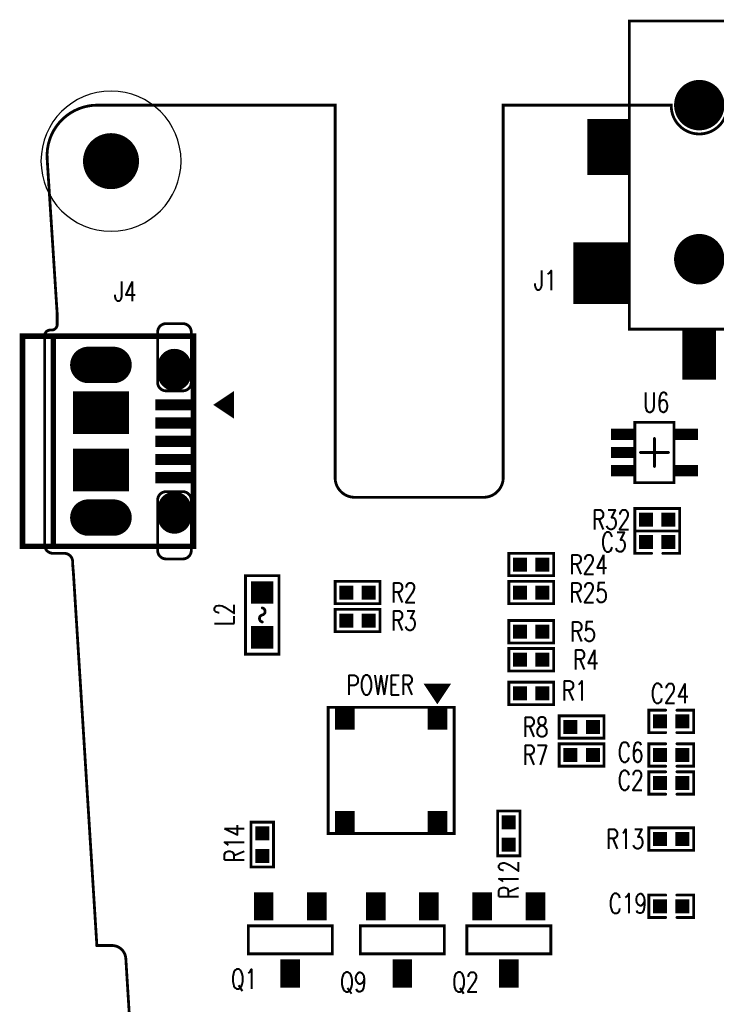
# Model space of a CAD drawing. Extents: x -5.3 to 40.5, y -0.1 to 73.1.
# Tile 3 of 4: x -5.3 to 19.6, y 37.9 to 73.1. Entities that reach past the tile are written whole.
import ezdxf
from ezdxf.enums import TextEntityAlignment as Align

# ---------------------------------------------------------------- set-up
doc = ezdxf.new("R2010")
doc.units = 0
doc.header["$MEASUREMENT"] = 0
for name, pattern in [('KEEPOUT_10000000$0', [2, 1, 1]), ('TRMIDX_5', [2, 1, 1]), ('TRMIDX_6', [2, 1, 1])]:
    doc.linetypes.add(name, pattern=pattern)
doc.layers.get('0').update_dxf_attribs({"linetype": 'CONTINUOUS'})
for name, color, linetype in [('BOARD_OUTLINE_00', 254, 'CONTINUOUS'), ('DRIL_NPLTE_THRU_01', 96, 'CONTINUOUS'), ('DRIL_NPLTE_THRU_02', 2, 'CONTINUOUS'), ('DRIL_PLTE_THRU_01', 96, 'CONTINUOUS'), ('DRIL_PLTE_THRU_02', 2, 'CONTINUOUS'), ('DRIL_SYMBOL', 254, 'CONTINUOUS'), ('KEEPOUT_00', 4, 'CONTINUOUS'), ('PADS_BOT', 34, 'CONTINUOUS'), ('PADS_INNER', 3, 'CONTINUOUS'), ('PADS_TOP', 3, 'CONTINUOUS'), ('PADS_XR_123', 4, 'CONTINUOUS'), ('PART_NAME_01', 254, 'CONTINUOUS'), ('PART_TOP_2DLINE_00', 254, 'CONTINUOUS'), ('PART_TOP_2DLINE_01', 254, 'CONTINUOUS'), ('PART_TOP_2DLINE_126', 254, 'CONTINUOUS'), ('PART_TOP_COPPER_01', 254, 'CONTINUOUS'), ('TAG_00', 254, 'CONTINUOUS'), ('TAG_01', 254, 'CONTINUOUS')]:
    doc.layers.add(name, color=color, linetype=linetype)
doc.styles.add('W0$1', font='simplex', dxfattribs={"width": 0.75})

# ---------------------------------------------------------------- blocks, each defined once
blk = doc.blocks.new('BOARD_1')
at = {"layer": 'BOARD_OUTLINE_00', "const_width": 0.1}
blk.add_lwpolyline([(20, 68.94, -0.969914), (18, 68.94), (18, 69), (12, 69), (12, 55.7, -0.414214), (11.3, 55), (6.7, 55, -0.414214), (6, 55.7), (6, 69), (-2.483, 69, 0.432739), (-4.28, 67.087), (-3.925, 61.595), (-3.92, 61.58), (-3.92, 61.17, -0.414214), (-4.12, 60.97), (-4.17, 60.97, 0.414214), (-4.37, 60.77), (-4.37, 53.3, 0.414214), (-4.07, 53), (-3.67, 53, -0.414214), (-3.37, 52.7), (-3.37, 52.633), (-3.34, 52.26), (-2.505, 39), (-1.97, 39, -0.396433), (-1.471, 38.531), (-0.913, 29.531, -0.432221)], format="xyb", dxfattribs=at)
blk = doc.blocks.new('SMOOTH_0$1')
at = {"const_width": 0.05}
blk.add_lwpolyline([(-0.025, 0, 1), (0.025, 0, 1)], format="xyb", close=True, dxfattribs=at)
blk = doc.blocks.new('PART_BODY_TOP_10')
at = {"layer": 'PART_TOP_2DLINE_01', "const_width": 0.1}
for points in [[(-0.2, 0.4), (-0.8, 0.4), (-0.8, -0.4), (-0.2, -0.4)], [(0.2, 0.4), (0.8, 0.4), (0.8, -0.4), (0.2, -0.4)]]:
    blk.add_lwpolyline(points, dxfattribs=at)
at = {"layer": 'PART_TOP_2DLINE_01'}
for p in [(-0.8, 0.4), (-0.2, 0.4), (0.2, 0.4), (0.8, 0.4), (-0.8, -0.4), (-0.2, -0.4), (0.2, -0.4), (0.8, -0.4)]:
    blk.add_blockref('SMOOTH_0$1', p, dxfattribs=at)
blk = doc.blocks.new('DRIL_HOLE_0')
blk.add_lwpolyline([(0, 0, 1), (0, 0, 1)], format="xyb", close=True)
blk = doc.blocks.new('PAD_0')
blk.add_lwpolyline([(0, 0, 1), (0, 0, 1)], format="xyb", close=True)
blk = doc.blocks.new('PAD_1')
at = {"const_width": 0.5}
blk.add_lwpolyline([(-0.25, 0), (0.25, 0)], dxfattribs=at)
blk = doc.blocks.new('STK_TOP_5')
at = {"layer": 'DRIL_NPLTE_THRU_01'}
blk.add_blockref('DRIL_HOLE_0', (0, 0), dxfattribs=at)
at = {"layer": 'DRIL_NPLTE_THRU_02'}
blk.add_blockref('DRIL_HOLE_0', (0, 0), dxfattribs=at)
at = {"layer": 'PADS_BOT'}
blk.add_blockref('PAD_0', (0, 0), dxfattribs=at)
at = {"layer": 'PADS_INNER'}
blk.add_blockref('PAD_0', (0, 0), dxfattribs=at)
at = {"layer": 'PADS_TOP'}
blk.add_blockref('PAD_1', (0, 0), dxfattribs=at)
blk = doc.blocks.new('SYM_TOP_4')
for name, p in [('PART_BODY_TOP_10', (0, 0)), ('STK_TOP_5', (-0.4, 0)), ('STK_TOP_5', (0.4, 0))]:
    blk.add_blockref(name, p)
blk = doc.blocks.new('PART_TOP_2')
blk.add_blockref('SYM_TOP_4', (0, 0))
at = {"layer": 'PART_NAME_01', "style": 'W0$1', "width": 0.75}
blk.add_text('C19', height=0.7, rotation=180, dxfattribs=at).set_placement((1.55, -0.1), align=Align.MIDDLE_CENTER)
blk = doc.blocks.new('PART_TOP_3')
blk.add_blockref('SYM_TOP_4', (0, 0))
at = {"layer": 'PART_NAME_01', "style": 'W0$1', "width": 0.75}
blk.add_text('C2', height=0.7, rotation=180, dxfattribs=at).set_placement((1.45, -0.1), align=Align.MIDDLE_CENTER)
blk = doc.blocks.new('PART_TOP_8')
blk.add_blockref('SYM_TOP_4', (0, 0))
at = {"layer": 'PART_NAME_01', "style": 'W0$1', "width": 0.75}
blk.add_text('C24', height=0.7, rotation=180, dxfattribs=at).set_placement((0.05, -1), align=Align.MIDDLE_CENTER)
blk = doc.blocks.new('PART_TOP_9')
blk.add_blockref('SYM_TOP_4', (0, 0))
at = {"layer": 'PART_NAME_01', "style": 'W0$1', "width": 0.75}
blk.add_text('C3', height=0.7, rotation=180, dxfattribs=at).set_placement((1.55, 0), align=Align.MIDDLE_CENTER)
blk = doc.blocks.new('PART_TOP_12')
blk.add_blockref('SYM_TOP_4', (0, 0))
at = {"layer": 'PART_NAME_01', "style": 'W0$1', "width": 0.75}
blk.add_text('C6', height=0.7, rotation=180, dxfattribs=at).set_placement((1.45, -0.1), align=Align.MIDDLE_CENTER)
blk = doc.blocks.new('PART_BODY_TOP_14')
at = {"layer": 'PART_TOP_2DLINE_01', "const_width": 0.1}
blk.add_lwpolyline([(-0.8, 0.4), (0.8, 0.4), (0.8, -0.4), (-0.8, -0.4)], close=True, dxfattribs=at)
at = {"layer": 'PART_TOP_2DLINE_01'}
for p in [(-0.8, 0.4), (0.8, 0.4), (-0.8, -0.4), (0.8, -0.4)]:
    blk.add_blockref('SMOOTH_0$1', p, dxfattribs=at)
blk = doc.blocks.new('STK_TOP_9')
at = {"layer": 'DRIL_NPLTE_THRU_01'}
blk.add_blockref('DRIL_HOLE_0', (0, 0), dxfattribs=at)
at = {"layer": 'DRIL_NPLTE_THRU_02'}
blk.add_blockref('DRIL_HOLE_0', (0, 0), dxfattribs=at)
at = {"layer": 'PADS_BOT'}
blk.add_blockref('PAD_0', (0, 0), dxfattribs=at)
at = {"layer": 'PADS_INNER'}
blk.add_blockref('PAD_0', (0, 0), dxfattribs=at)
at = {"layer": 'PADS_TOP'}
blk.add_blockref('PAD_1', (0, 0), dxfattribs=at)
at = {"layer": 'PADS_XR_123'}
blk.add_blockref('PAD_1', (0, 0), dxfattribs=at)
blk = doc.blocks.new('SYM_TOP_8')
for name, p in [('PART_BODY_TOP_14', (0, 0)), ('STK_TOP_9', (-0.4, 0)), ('STK_TOP_9', (0.4, 0))]:
    blk.add_blockref(name, p)
blk = doc.blocks.new('PART_TOP_19')
blk.add_blockref('SYM_TOP_8', (0, 0))
at = {"layer": 'PART_NAME_01', "style": 'W0$1', "width": 0.75}
blk.add_text('R1', height=0.7, dxfattribs=at).set_placement((1.55, 0.1), align=Align.MIDDLE_CENTER)
blk = doc.blocks.new('PART_TOP_22')
blk.add_blockref('SYM_TOP_8', (0, 0))
at = {"layer": 'PART_NAME_01', "style": 'W0$1', "width": 0.75}
blk.add_text('R12', height=0.7, rotation=180, dxfattribs=at).set_placement((1.65, 0), align=Align.MIDDLE_CENTER)
blk = doc.blocks.new('PART_TOP_23')
blk.add_blockref('SYM_TOP_8', (0, 0))
at = {"layer": 'PART_NAME_01', "style": 'W0$1', "width": 0.75}
blk.add_text('R13', height=0.7, rotation=180, dxfattribs=at).set_placement((1.65, 0), align=Align.MIDDLE_CENTER)
blk = doc.blocks.new('PART_TOP_24')
blk.add_blockref('SYM_TOP_8', (0, 0))
at = {"layer": 'PART_NAME_01', "style": 'W0$1', "width": 0.75}
blk.add_text('R14', height=0.7, rotation=180, dxfattribs=at).set_placement((-0.05, -1), align=Align.MIDDLE_CENTER)
blk = doc.blocks.new('PART_TOP_26')
blk.add_blockref('SYM_TOP_8', (0, 0))
at = {"layer": 'PART_NAME_01', "style": 'W0$1', "width": 0.75}
blk.add_text('R2', height=0.7, dxfattribs=at).set_placement((1.65, 0), align=Align.MIDDLE_CENTER)
blk = doc.blocks.new('PART_TOP_27')
blk.add_blockref('SYM_TOP_8', (0, 0))
at = {"layer": 'PART_NAME_01', "style": 'W0$1', "width": 0.75}
blk.add_text('R24', height=0.7, dxfattribs=at).set_placement((2.05, 0), align=Align.MIDDLE_CENTER)
blk = doc.blocks.new('PART_TOP_28')
blk.add_blockref('SYM_TOP_8', (0, 0))
at = {"layer": 'PART_NAME_01', "style": 'W0$1', "width": 0.75}
blk.add_text('R25', height=0.7, dxfattribs=at).set_placement((2.05, 0), align=Align.MIDDLE_CENTER)
blk = doc.blocks.new('PART_TOP_31')
blk.add_blockref('SYM_TOP_8', (0, 0))
at = {"layer": 'PART_NAME_01', "style": 'W0$1', "width": 0.75}
blk.add_text('R3', height=0.7, dxfattribs=at).set_placement((1.65, 0), align=Align.MIDDLE_CENTER)
blk = doc.blocks.new('PART_TOP_32')
blk.add_blockref('SYM_TOP_8', (0, 0))
at = {"layer": 'PART_NAME_01', "style": 'W0$1', "width": 0.75}
blk.add_text('R4', height=0.7, rotation=180, dxfattribs=at).set_placement((-1.95, 0), align=Align.MIDDLE_CENTER)
blk = doc.blocks.new('PART_TOP_33')
blk.add_blockref('SYM_TOP_8', (0, 0))
at = {"layer": 'PART_NAME_01', "style": 'W0$1', "width": 0.75}
blk.add_text('R5', height=0.7, dxfattribs=at).set_placement((1.85, 0), align=Align.MIDDLE_CENTER)
blk = doc.blocks.new('PART_TOP_35')
blk.add_blockref('SYM_TOP_8', (0, 0))
at = {"layer": 'PART_NAME_01', "style": 'W0$1', "width": 0.75}
blk.add_text('R7', height=0.7, rotation=180, dxfattribs=at).set_placement((1.65, 0), align=Align.MIDDLE_CENTER)
blk = doc.blocks.new('PART_TOP_36')
blk.add_blockref('SYM_TOP_8', (0, 0))
at = {"layer": 'PART_NAME_01', "style": 'W0$1', "width": 0.75}
blk.add_text('R8', height=0.7, rotation=180, dxfattribs=at).set_placement((1.65, 0), align=Align.MIDDLE_CENTER)
blk = doc.blocks.new('SMOOTH_0$2')
at = {"const_width": 0.1}
blk.add_lwpolyline([(-0.05, 0, 1), (0.05, 0, 1)], format="xyb", close=True, dxfattribs=at)
blk = doc.blocks.new('PART_BODY_TOP_22')
at = {"layer": 'PART_TOP_2DLINE_00', "const_width": 0.2}
for points in [[(-3.75, 0), (3.75, 0), (3.75, -6.1), (-3.75, -6.1)], [(-3.75, 0), (3.75, 0), (3.75, -5), (-3.75, -5)]]:
    blk.add_lwpolyline(points, close=True, dxfattribs=at)
at = {"layer": 'PART_TOP_2DLINE_01', "const_width": 0.1}
blk.add_lwpolyline([(-0.9, 1.4), (-1.3, 0.8), (-1.7, 1.4)], close=True, dxfattribs=at)
for points in [[(-1.6, 1.4), (-1.6, 1.25)], [(-1.5, 1.4), (-1.5, 1.1)], [(-1.4, 1.4), (-1.4, 0.95)], [(-1.3, 1.4), (-1.3, 0.8)], [(-1.2, 1.4), (-1.2, 0.95)], [(-1.1, 1.4), (-1.1, 1.1)], [(-1, 1.4), (-1, 1.25)]]:
    blk.add_lwpolyline(points, dxfattribs=at)
at = {"layer": 'PART_TOP_COPPER_01', "linetype": 'TRMIDX_5', "const_width": 0.1}
blk.add_lwpolyline([(-4.2, -0.975, 0.414214), (-3.9, -1.275), (-2.1, -1.275, 0.414214), (-1.8, -0.975), (-1.8, -0.375, 0.414214), (-2.1, -0.075), (-3.9, -0.075, 0.414214), (-4.2, -0.375)], format="xyb", close=True, dxfattribs=at)
at = {"layer": 'PART_TOP_COPPER_01', "linetype": 'TRMIDX_6', "const_width": 0.1}
blk.add_lwpolyline([(1.8, -0.975, 0.414214), (2.1, -1.275), (3.9, -1.275, 0.414214), (4.2, -0.975), (4.2, -0.375, 0.414214), (3.9, -0.075), (2.1, -0.075, 0.414214), (1.8, -0.375)], format="xyb", close=True, dxfattribs=at)
at = {"layer": 'PART_TOP_2DLINE_00'}
for p in [(-3.75, 0), (-3.75, 0), (3.75, 0), (3.75, 0), (-3.75, -5), (3.75, -5), (-3.75, -6.1), (3.75, -6.1)]:
    blk.add_blockref('SMOOTH_0$2', p, dxfattribs=at)
at = {"layer": 'PART_TOP_2DLINE_01'}
for p in [(-1.7, 1.4), (-1.6, 1.4), (-1.5, 1.4), (-1.4, 1.4), (-1.3, 1.4), (-1.2, 1.4), (-1.1, 1.4), (-1, 1.4), (-0.9, 1.4), (-1.6, 1.25), (-1.5, 1.1), (-1.1, 1.1), (-1, 1.25), (-1.4, 0.95), (-1.3, 0.8), (-1.3, 0.8), (-1.2, 0.95)]:
    blk.add_blockref('SMOOTH_0$1', p, dxfattribs=at)
at = {"layer": 'PART_TOP_COPPER_01'}
for p in [(-4.2, -0.975), (1.8, -0.975), (-3.9, -1.275), (2.1, -1.275)]:
    blk.add_blockref('SMOOTH_0$1', p, dxfattribs=at)
blk = doc.blocks.new('PAD_11')
at = {"const_width": 0.4}
blk.add_lwpolyline([(-0.675, 0), (0.675, 0)], dxfattribs=at)
blk = doc.blocks.new('STK_TOP_18')
at = {"layer": 'DRIL_PLTE_THRU_01'}
blk.add_blockref('DRIL_HOLE_0', (0, 0), dxfattribs=at)
at = {"layer": 'DRIL_PLTE_THRU_02'}
blk.add_blockref('DRIL_HOLE_0', (0, 0), dxfattribs=at)
at = {"layer": 'PADS_BOT'}
blk.add_blockref('PAD_0', (0, 0), dxfattribs=at)
at = {"layer": 'PADS_INNER'}
blk.add_blockref('PAD_0', (0, 0), dxfattribs=at)
at = {"layer": 'PADS_TOP', "rotation": 90}
blk.add_blockref('PAD_11', (0, 0), dxfattribs=at)
blk = doc.blocks.new('DRIL_SLOT_0002300039000000000')
at = {"const_width": 0.3}
blk.add_lwpolyline([(-0.2, -0.15), (0.2, -0.15, 1), (0.2, 0.15), (-0.2, 0.15, 1)], format="xyb", close=True, dxfattribs=at)
blk = doc.blocks.new('PAD_12')
at = {"const_width": 0.6}
blk.add_lwpolyline([(-0.15, -0.3), (0.15, -0.3, 1), (0.15, 0.3), (-0.15, 0.3, 1)], format="xyb", close=True, dxfattribs=at)
blk = doc.blocks.new('STK_TOP_19')
at = {"layer": 'DRIL_PLTE_THRU_01'}
blk.add_blockref('DRIL_SLOT_0002300039000000000', (0, 0), dxfattribs=at)
at = {"layer": 'DRIL_PLTE_THRU_02'}
blk.add_blockref('DRIL_SLOT_0002300039000000000', (0, 0), dxfattribs=at)
at = {"layer": 'PADS_BOT'}
blk.add_blockref('PAD_12', (0, 0), dxfattribs=at)
at = {"layer": 'PADS_INNER'}
blk.add_blockref('PAD_12', (0, 0), dxfattribs=at)
at = {"layer": 'PADS_TOP'}
blk.add_blockref('PAD_12', (0, 0), dxfattribs=at)
blk = doc.blocks.new('PAD_13')
at = {"const_width": 1.525}
blk.add_lwpolyline([(-1, 0), (1, 0)], dxfattribs=at)
blk = doc.blocks.new('STK_TOP_20')
at = {"layer": 'DRIL_PLTE_THRU_01'}
blk.add_blockref('DRIL_HOLE_0', (0, 0), dxfattribs=at)
at = {"layer": 'DRIL_PLTE_THRU_02'}
blk.add_blockref('DRIL_HOLE_0', (0, 0), dxfattribs=at)
at = {"layer": 'PADS_BOT'}
blk.add_blockref('PAD_0', (0, 0), dxfattribs=at)
at = {"layer": 'PADS_INNER'}
blk.add_blockref('PAD_0', (0, 0), dxfattribs=at)
at = {"layer": 'PADS_TOP', "rotation": 90}
blk.add_blockref('PAD_13', (0, 0), dxfattribs=at)
blk = doc.blocks.new('DRIL_SLOT_0002300051000000900')
at = {"const_width": 0.3}
blk.add_lwpolyline([(0.15, -0.35), (0.15, 0.35, 1), (-0.15, 0.35), (-0.15, -0.35, 1)], format="xyb", close=True, dxfattribs=at)
blk = doc.blocks.new('PAD_14')
at = {"const_width": 0.65}
blk.add_lwpolyline([(-0.45, -0.325), (0.45, -0.325, 1), (0.45, 0.325), (-0.45, 0.325, 1)], format="xyb", close=True, dxfattribs=at)
blk = doc.blocks.new('STK_TOP_21')
at = {"layer": 'DRIL_PLTE_THRU_01'}
blk.add_blockref('DRIL_SLOT_0002300051000000900', (0, 0), dxfattribs=at)
at = {"layer": 'DRIL_PLTE_THRU_02'}
blk.add_blockref('DRIL_SLOT_0002300051000000900', (0, 0), dxfattribs=at)
at = {"layer": 'PADS_BOT', "rotation": 90}
blk.add_blockref('PAD_14', (0, 0), dxfattribs=at)
at = {"layer": 'PADS_INNER', "rotation": 90}
blk.add_blockref('PAD_14', (0, 0), dxfattribs=at)
at = {"layer": 'PADS_TOP', "rotation": 90}
blk.add_blockref('PAD_14', (0, 0), dxfattribs=at)
blk = doc.blocks.new('SYM_TOP_16')
for name, p in [('PART_BODY_TOP_22', (0, 0)), ('STK_TOP_18', (-1.3, -0.68)), ('STK_TOP_18', (-0.65, -0.68)), ('STK_TOP_18', (0, -0.68)), ('STK_TOP_18', (0.65, -0.68)), ('STK_TOP_18', (1.3, -0.68)), ('STK_TOP_19', (-2.55, -0.675)), ('STK_TOP_19', (2.55, -0.675)), ('STK_TOP_20', (-1.025, -3.3)), ('STK_TOP_20', (1.025, -3.3)), ('STK_TOP_21', (-2.725, -3.3)), ('STK_TOP_21', (2.725, -3.3))]:
    blk.add_blockref(name, p)
blk = doc.blocks.new('PART_TOP_47')
blk.add_blockref('SYM_TOP_16', (0, 0))
at = {"layer": 'PART_NAME_01', "style": 'W0$1', "width": 0.75}
blk.add_text('J4', height=0.7, rotation=90, dxfattribs=at).set_placement((-5, -2.84))
blk = doc.blocks.new('PART_BODY_TOP_34')
at = {"layer": 'PART_TOP_2DLINE_00', "const_width": 0.1}
blk.add_lwpolyline([(-1.5, 0.5), (1.5, 0.5), (1.5, -0.5), (-1.5, -0.5)], close=True, dxfattribs=at)
at = {"layer": 'PART_TOP_2DLINE_00'}
for p in [(-1.5, 0.5), (1.5, 0.5), (-1.5, -0.5), (1.5, -0.5)]:
    blk.add_blockref('SMOOTH_0$1', p, dxfattribs=at)
blk = doc.blocks.new('PAD_15')
at = {"const_width": 0.7}
blk.add_lwpolyline([(-0.5, 0), (0.5, 0)], dxfattribs=at)
blk = doc.blocks.new('STK_TOP_8')
at = {"layer": 'DRIL_NPLTE_THRU_01'}
blk.add_blockref('DRIL_HOLE_0', (0, 0), dxfattribs=at)
at = {"layer": 'DRIL_NPLTE_THRU_02'}
blk.add_blockref('DRIL_HOLE_0', (0, 0), dxfattribs=at)
at = {"layer": 'PADS_BOT'}
blk.add_blockref('PAD_0', (0, 0), dxfattribs=at)
at = {"layer": 'PADS_INNER'}
blk.add_blockref('PAD_0', (0, 0), dxfattribs=at)
at = {"layer": 'PADS_TOP', "rotation": 90}
blk.add_blockref('PAD_15', (0, 0), dxfattribs=at)
blk = doc.blocks.new('SYM_TOP_28')
for name, p in [('STK_TOP_8', (0, 1.2)), ('PART_BODY_TOP_34', (0, 0)), ('STK_TOP_8', (-0.95, -1.2)), ('STK_TOP_8', (0.95, -1.2))]:
    blk.add_blockref(name, p)
blk = doc.blocks.new('PART_TOP_48')
blk.add_blockref('SYM_TOP_28', (0, 0))
at = {"layer": 'PART_NAME_01', "style": 'W0$1', "width": 0.75}
blk.add_text('Q9', height=0.7, rotation=180, dxfattribs=at).set_placement((1.75, 1.5), align=Align.MIDDLE_CENTER)
blk = doc.blocks.new('PART_BODY_TOP_24')
at = {"layer": 'PART_TOP_2DLINE_00', "const_width": 0.1}
blk.add_lwpolyline([(-1.4, 0.6), (1.4, 0.6), (1.4, -0.6), (-1.4, -0.6)], close=True, dxfattribs=at)
for points in [[(-0.25, 0, -0.799719), (0, 0)], [(0.25, 0, -0.799719), (0, 0)]]:
    blk.add_lwpolyline(points, format="xyb", dxfattribs=at)
at = {"layer": 'PART_TOP_2DLINE_00'}
for p in [(-1.4, 0.6), (1.4, 0.6), (-0.25, 0), (0, 0), (0, 0), (0.25, 0), (-1.4, -0.6), (1.4, -0.6)]:
    blk.add_blockref('SMOOTH_0$1', p, dxfattribs=at)
blk = doc.blocks.new('PAD_2')
at = {"const_width": 0.8}
blk.add_lwpolyline([(-0.4, 0), (0.4, 0)], dxfattribs=at)
blk = doc.blocks.new('STK_TOP_6')
at = {"layer": 'DRIL_NPLTE_THRU_01'}
blk.add_blockref('DRIL_HOLE_0', (0, 0), dxfattribs=at)
at = {"layer": 'DRIL_NPLTE_THRU_02'}
blk.add_blockref('DRIL_HOLE_0', (0, 0), dxfattribs=at)
at = {"layer": 'PADS_BOT'}
blk.add_blockref('PAD_0', (0, 0), dxfattribs=at)
at = {"layer": 'PADS_INNER'}
blk.add_blockref('PAD_0', (0, 0), dxfattribs=at)
at = {"layer": 'PADS_TOP'}
blk.add_blockref('PAD_2', (0, 0), dxfattribs=at)
blk = doc.blocks.new('SYM_TOP_18')
for name, p in [('STK_TOP_6', (-0.8, 0)), ('PART_BODY_TOP_24', (0, 0)), ('STK_TOP_6', (0.8, 0))]:
    blk.add_blockref(name, p)
blk = doc.blocks.new('PART_TOP_52')
blk.add_blockref('SYM_TOP_18', (0, 0))
at = {"layer": 'PART_NAME_01', "style": 'W0$1', "width": 0.75}
blk.add_text('L2', height=0.7, rotation=180, dxfattribs=at).set_placement((0.4, -1))
blk = doc.blocks.new('PART_BODY_TOP_26')
at = {"layer": 'PART_TOP_2DLINE_01', "const_width": 0.1}
blk.add_lwpolyline([(-3.05, 2.05), (-2.45, 1.65), (-3.05, 1.25)], close=True, dxfattribs=at)
for points in [[(-3.05, 1.95), (-2.9, 1.95)], [(-3.05, 1.85), (-2.75, 1.85)], [(-3.05, 1.75), (-2.6, 1.75)], [(-3.05, 1.65), (-2.45, 1.65)], [(-3.05, 1.55), (-2.6, 1.55)], [(-3.05, 1.45), (-2.75, 1.45)], [(-3.05, 1.35), (-2.9, 1.35)]]:
    blk.add_lwpolyline(points, dxfattribs=at)
at = {"layer": 'PART_TOP_2DLINE_126', "const_width": 0.1}
for points in [[(-2.25, 2.25), (2.25, 2.25), (2.25, -2.25), (-2.25, -2.25)], [(-2.25, -2.25), (2.25, -2.25), (2.25, 2.25), (-2.25, 2.25)]]:
    blk.add_lwpolyline(points, close=True, dxfattribs=at)
at = {"layer": 'PART_TOP_2DLINE_01'}
for p in [(-3.05, 2.05), (-3.05, 1.95), (-3.05, 1.85), (-3.05, 1.75), (-2.9, 1.95), (-2.75, 1.85), (-2.6, 1.75), (-3.05, 1.65), (-3.05, 1.55), (-3.05, 1.45), (-2.75, 1.45), (-2.6, 1.55), (-2.45, 1.65), (-2.45, 1.65), (-3.05, 1.35), (-3.05, 1.25), (-2.9, 1.35)]:
    blk.add_blockref('SMOOTH_0$1', p, dxfattribs=at)
at = {"layer": 'PART_TOP_2DLINE_126'}
for p in [(-2.25, 2.25), (-2.25, 2.25), (2.25, 2.25), (2.25, 2.25), (-2.25, -2.25), (-2.25, -2.25), (2.25, -2.25), (2.25, -2.25)]:
    blk.add_blockref('SMOOTH_0$1', p, dxfattribs=at)
blk = doc.blocks.new('PAD_16')
at = {"const_width": 0.7}
blk.add_lwpolyline([(-0.425, 0), (0.425, 0)], dxfattribs=at)
blk = doc.blocks.new('STK_TOP_23')
at = {"layer": 'DRIL_NPLTE_THRU_01'}
blk.add_blockref('DRIL_HOLE_0', (0, 0), dxfattribs=at)
at = {"layer": 'DRIL_NPLTE_THRU_02'}
blk.add_blockref('DRIL_HOLE_0', (0, 0), dxfattribs=at)
at = {"layer": 'PADS_BOT'}
blk.add_blockref('PAD_0', (0, 0), dxfattribs=at)
at = {"layer": 'PADS_INNER'}
blk.add_blockref('PAD_0', (0, 0), dxfattribs=at)
at = {"layer": 'PADS_TOP'}
blk.add_blockref('PAD_16', (0, 0), dxfattribs=at)
blk = doc.blocks.new('SYM_TOP_20')
for name, p in [('PART_BODY_TOP_26', (0, 0)), ('STK_TOP_23', (-1.875, 1.65)), ('STK_TOP_23', (1.875, 1.65)), ('STK_TOP_23', (-1.875, -1.65)), ('STK_TOP_23', (1.875, -1.65))]:
    blk.add_blockref(name, p)
blk = doc.blocks.new('PART_TOP_64')
blk.add_blockref('SYM_TOP_20', (0, 0))
at = {"layer": 'PART_NAME_01', "style": 'W0$1', "width": 0.75}
blk.add_text('POWER', height=0.7, rotation=90, dxfattribs=at).set_placement((-2.7, -1.6))
blk = doc.blocks.new('PART_TOP_72')
blk.add_blockref('SYM_TOP_8', (0, 0))
at = {"layer": 'PART_NAME_01', "style": 'W0$1', "width": 0.75}
blk.add_text('R32', height=0.7, dxfattribs=at).set_placement((-1.65, 0), align=Align.MIDDLE_CENTER)
blk = doc.blocks.new('PART_BODY_TOP_29')
at = {"layer": 'PART_TOP_2DLINE_00', "const_width": 0.1}
blk.add_lwpolyline([(-0.7, 1.075), (0.7, 1.075), (0.7, -1.075), (-0.7, -1.075)], close=True, dxfattribs=at)
for points in [[(-0.5, 0), (0, 0), (0, 0.5)], [(0, -0.5), (0, 0), (0.5, 0)]]:
    blk.add_lwpolyline(points, dxfattribs=at)
at = {"layer": 'TAG_00'}
blk.add_lwpolyline([(0, 0), (0, 0)], dxfattribs=at)
at = {"layer": 'TAG_01'}
blk.add_lwpolyline([(0, 0), (0, 0)], dxfattribs=at)
at = {"layer": 'PART_TOP_2DLINE_00'}
for p in [(-0.7, 1.075), (0.7, 1.075), (0, 0.5), (-0.5, 0), (0, 0), (0, 0), (0.5, 0), (0, -0.5), (-0.7, -1.075), (0.7, -1.075)]:
    blk.add_blockref('SMOOTH_0$1', p, dxfattribs=at)
blk = doc.blocks.new('PAD_20')
at = {"const_width": 0.4}
blk.add_lwpolyline([(-0.45, 0), (0.45, 0)], dxfattribs=at)
blk = doc.blocks.new('STK_TOP_26')
at = {"layer": 'DRIL_PLTE_THRU_01'}
blk.add_blockref('DRIL_HOLE_0', (0, 0), dxfattribs=at)
at = {"layer": 'DRIL_PLTE_THRU_02'}
blk.add_blockref('DRIL_HOLE_0', (0, 0), dxfattribs=at)
at = {"layer": 'PADS_BOT'}
blk.add_blockref('PAD_0', (0, 0), dxfattribs=at)
at = {"layer": 'PADS_INNER'}
blk.add_blockref('PAD_0', (0, 0), dxfattribs=at)
at = {"layer": 'PADS_TOP'}
blk.add_blockref('PAD_20', (0, 0), dxfattribs=at)
blk = doc.blocks.new('SYM_TOP_23')
for name, p in [('PART_BODY_TOP_29', (0, 0)), ('STK_TOP_26', (-1.1, 0.65)), ('STK_TOP_26', (1.1, 0.65)), ('STK_TOP_26', (-1.1, 0)), ('STK_TOP_26', (-1.1, -0.65)), ('STK_TOP_26', (1.1, -0.65))]:
    blk.add_blockref(name, p)
blk = doc.blocks.new('PART_TOP_73')
blk.add_blockref('SYM_TOP_23', (0, 0))
at = {"layer": 'PART_NAME_01', "style": 'W0$1', "width": 0.75}
blk.add_text('U6', height=0.7, dxfattribs=at).set_placement((-0.414, 1.438))
blk = doc.blocks.new('PART_BODY_TOP_30')
at = {"layer": 'KEEPOUT_00', "linetype": 'KEEPOUT_10000000$0'}
blk.add_lwpolyline([(-2.5, 0, 1), (2.5, 0, 1)], format="xyb", close=True, dxfattribs=at)
blk = doc.blocks.new('DRIL_SYMBOL_2')
at = {"layer": 'DRIL_SYMBOL', "const_width": 0.0508}
for points in [[(-0.254, 0), (0.254, 0)], [(0, -0.254), (0, 0.254)]]:
    blk.add_lwpolyline(points, dxfattribs=at)
blk = doc.blocks.new('DRIL_HOLE_2')
at = {"const_width": 1}
blk.add_lwpolyline([(-0.5, 0, 1), (0.5, 0, 1)], format="xyb", close=True, dxfattribs=at)
blk.add_blockref('DRIL_SYMBOL_2', (0, 0))
blk = doc.blocks.new('PAD_21')
at = {"const_width": 1}
blk.add_lwpolyline([(0, -0.5, 1), (0, 0.5, 1)], format="xyb", close=True, dxfattribs=at)
blk = doc.blocks.new('STK_TOP_27')
at = {"layer": 'DRIL_NPLTE_THRU_01'}
blk.add_blockref('DRIL_HOLE_2', (0, 0), dxfattribs=at)
at = {"layer": 'DRIL_NPLTE_THRU_02'}
blk.add_blockref('DRIL_HOLE_2', (0, 0), dxfattribs=at)
at = {"layer": 'PADS_BOT'}
blk.add_blockref('PAD_21', (0, 0), dxfattribs=at)
at = {"layer": 'PADS_INNER'}
blk.add_blockref('PAD_21', (0, 0), dxfattribs=at)
at = {"layer": 'PADS_TOP'}
blk.add_blockref('PAD_21', (0, 0), dxfattribs=at)
blk = doc.blocks.new('SYM_TOP_24')
for name in ['PART_BODY_TOP_30', 'STK_TOP_27']:
    blk.add_blockref(name, (0, 0))
blk = doc.blocks.new('PART_TOP_74')
blk.add_blockref('SYM_TOP_24', (0, 0))
blk = doc.blocks.new('PART_BODY_TOP_31')
at = {"layer": 'PART_TOP_2DLINE_00', "const_width": 0.1}
blk.add_lwpolyline([(0, 0), (11, 0), (11, 5), (0, 5)], close=True, dxfattribs=at)
at = {"layer": 'PART_TOP_2DLINE_00'}
for p in [(0, 5), (11, 5), (0, 0), (11, 0)]:
    blk.add_blockref('SMOOTH_0$1', p, dxfattribs=at)
blk = doc.blocks.new('PAD_22')
at = {"const_width": 1.5}
blk.add_lwpolyline([(-1, 0), (1, 0)], dxfattribs=at)
blk = doc.blocks.new('STK_TOP_29')
at = {"layer": 'DRIL_PLTE_THRU_01'}
blk.add_blockref('DRIL_HOLE_0', (0, 0), dxfattribs=at)
at = {"layer": 'DRIL_PLTE_THRU_02'}
blk.add_blockref('DRIL_HOLE_0', (0, 0), dxfattribs=at)
at = {"layer": 'PADS_BOT'}
blk.add_blockref('PAD_0', (0, 0), dxfattribs=at)
at = {"layer": 'PADS_INNER'}
blk.add_blockref('PAD_0', (0, 0), dxfattribs=at)
at = {"layer": 'PADS_TOP'}
blk.add_blockref('PAD_22', (0, 0), dxfattribs=at)
blk = doc.blocks.new('PAD_23')
at = {"const_width": 2}
blk.add_lwpolyline([(-1.1, 0), (1.1, 0)], dxfattribs=at)
blk = doc.blocks.new('STK_TOP_30')
at = {"layer": 'DRIL_PLTE_THRU_01'}
blk.add_blockref('DRIL_HOLE_0', (0, 0), dxfattribs=at)
at = {"layer": 'DRIL_PLTE_THRU_02'}
blk.add_blockref('DRIL_HOLE_0', (0, 0), dxfattribs=at)
at = {"layer": 'PADS_BOT'}
blk.add_blockref('PAD_0', (0, 0), dxfattribs=at)
at = {"layer": 'PADS_INNER'}
blk.add_blockref('PAD_0', (0, 0), dxfattribs=at)
at = {"layer": 'PADS_TOP'}
blk.add_blockref('PAD_23', (0, 0), dxfattribs=at)
blk = doc.blocks.new('PAD_24')
at = {"const_width": 1.2}
blk.add_lwpolyline([(-0.9, 0), (0.9, 0)], dxfattribs=at)
blk = doc.blocks.new('STK_TOP_31')
at = {"layer": 'DRIL_PLTE_THRU_01'}
blk.add_blockref('DRIL_HOLE_0', (0, 0), dxfattribs=at)
at = {"layer": 'DRIL_PLTE_THRU_02'}
blk.add_blockref('DRIL_HOLE_0', (0, 0), dxfattribs=at)
at = {"layer": 'PADS_BOT'}
blk.add_blockref('PAD_0', (0, 0), dxfattribs=at)
at = {"layer": 'PADS_INNER'}
blk.add_blockref('PAD_0', (0, 0), dxfattribs=at)
at = {"layer": 'PADS_TOP'}
blk.add_blockref('PAD_24', (0, 0), dxfattribs=at)
blk = doc.blocks.new('DRIL_SYMBOL_1$8')
at = {"layer": 'DRIL_SYMBOL', "const_width": 0.0508}
for points in [[(-0.254, 0), (0.254, 0)], [(0, -0.254), (0, 0.254)]]:
    blk.add_lwpolyline(points, dxfattribs=at)
blk = doc.blocks.new('DRIL_HOLE_1$8')
at = {"const_width": 0.9}
blk.add_lwpolyline([(-0.45, 0, 1), (0.45, 0, 1)], format="xyb", close=True, dxfattribs=at)
blk.add_blockref('DRIL_SYMBOL_1$8', (0, 0))
blk = doc.blocks.new('PAD_25')
at = {"const_width": 0.9}
blk.add_lwpolyline([(0, -0.45, 1), (0, 0.45, 1)], format="xyb", close=True, dxfattribs=at)
blk = doc.blocks.new('STK_TOP_28')
at = {"layer": 'DRIL_NPLTE_THRU_01'}
blk.add_blockref('DRIL_HOLE_1$8', (0, 0), dxfattribs=at)
at = {"layer": 'DRIL_NPLTE_THRU_02'}
blk.add_blockref('DRIL_HOLE_1$8', (0, 0), dxfattribs=at)
at = {"layer": 'PADS_BOT'}
blk.add_blockref('PAD_25', (0, 0), dxfattribs=at)
at = {"layer": 'PADS_INNER'}
blk.add_blockref('PAD_25', (0, 0), dxfattribs=at)
at = {"layer": 'PADS_TOP'}
blk.add_blockref('PAD_25', (0, 0), dxfattribs=at)
blk = doc.blocks.new('SYM_TOP_25')
for name, p in [('STK_TOP_30', (10, 6)), ('STK_TOP_29', (4.5, 5.75)), ('PART_BODY_TOP_31', (0, 0)), ('STK_TOP_28', (3, 2.5)), ('STK_TOP_28', (8.5, 2.5)), ('STK_TOP_31', (11.9, 2.5)), ('STK_TOP_29', (4.5, -0.75)), ('STK_TOP_30', (9, -1))]:
    blk.add_blockref(name, p)
blk = doc.blocks.new('PART_TOP_76')
blk.add_blockref('SYM_TOP_25', (0, 0))
at = {"layer": 'PART_NAME_01', "style": 'W0$1', "width": 0.75}
blk.add_text('J1', height=0.7, rotation=90, dxfattribs=at).set_placement((9.6, -3.4))
blk = doc.blocks.new('PART_TOP_82')
blk.add_blockref('SYM_TOP_28', (0, 0))
at = {"layer": 'PART_NAME_01', "style": 'W0$1', "width": 0.75}
blk.add_text('Q1', height=0.7, rotation=180, dxfattribs=at).set_placement((1.65, 1.4), align=Align.MIDDLE_CENTER)
blk = doc.blocks.new('PART_TOP_83')
blk.add_blockref('SYM_TOP_28', (0, 0))
at = {"layer": 'PART_NAME_01', "style": 'W0$1', "width": 0.75}
blk.add_text('Q2', height=0.7, rotation=180, dxfattribs=at).set_placement((1.549998, 1.5), align=Align.MIDDLE_CENTER)

msp = doc.modelspace()

# ---------------------------------------------------------------- block references
for name, p, rotation in [('PART_TOP_76', (16.5, 73), 270), ('PART_TOP_47', (0.94, 58), 270), ('PART_TOP_9', (17.5, 54.4), 180), ('PART_TOP_52', (3.4, 51.8), 270), ('PART_TOP_32', (13, 50.2), 180), ('PART_TOP_64', (8, 46.25), 270), ('PART_TOP_8', (18, 48), 180), ('PART_TOP_36', (14.8, 47.8), 180), ('PART_TOP_35', (14.8, 46.8), 180), ('PART_TOP_12', (18, 46.8), 180), ('PART_TOP_3', (18, 45.8), 180), ('PART_TOP_22', (12.2, 44), 270), ('PART_TOP_24', (3.4, 43.6), 270), ('PART_TOP_23', (18, 43.8), 180), ('PART_TOP_82', (4.4, 40.2), 180), ('PART_TOP_48', (8.4, 40.2), 180), ('PART_TOP_83', (12.2, 40.2), 180), ('PART_TOP_2', (18, 41.4), 180)]:
    msp.add_blockref(name, p, dxfattribs=dict(rotation=rotation))
for name, p in [('PART_TOP_74', (-2, 68)), ('BOARD_1', (0, 1)), ('PART_TOP_73', (17.4, 57.6)), ('PART_TOP_72', (17.5, 55.2)), ('PART_TOP_27', (13, 53.6)), ('PART_TOP_26', (6.8, 52.6)), ('PART_TOP_28', (13, 52.6)), ('PART_TOP_31', (6.8, 51.6)), ('PART_TOP_33', (13, 51.2)), ('PART_TOP_19', (13, 49))]:
    msp.add_blockref(name, p)

doc.saveas('drawing.dxf')
